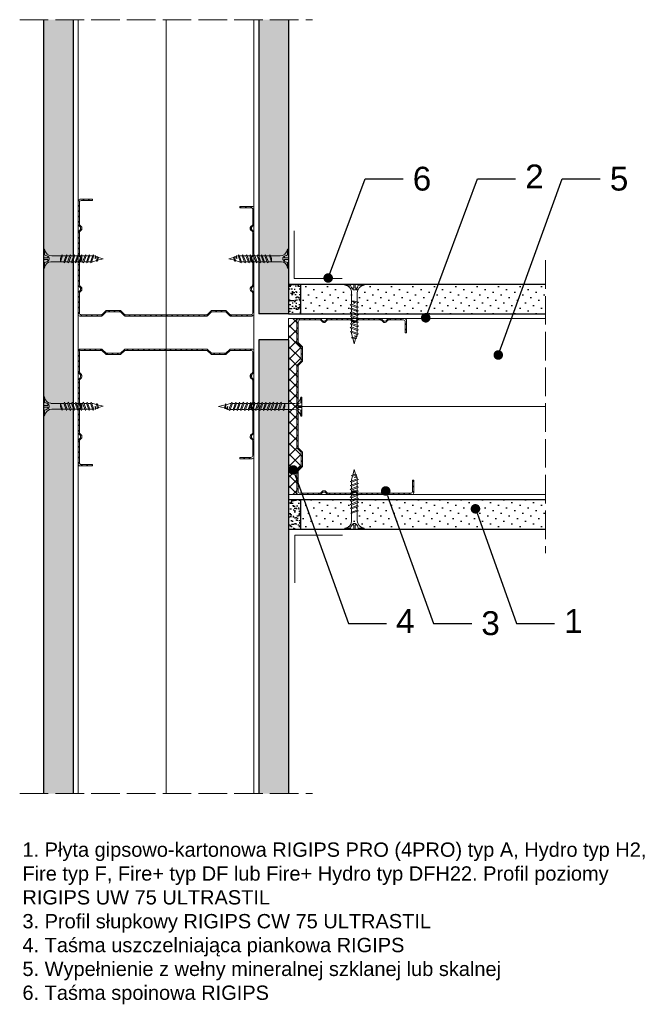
# Model space of a CAD drawing. Header units: millimetres. Extents: x 1655 to 2818, y 1257 to 1691.
# Tile 2 of 3: x 2084 to 2346, y 1278 to 1691. Entities that reach past the tile are written whole.
import ezdxf
from ezdxf import colors
from ezdxf.entities.mleader import LeaderData, LeaderLine
from ezdxf.math import Vec2, Vec3

# ---------------------------------------------------------------- set-up
doc = ezdxf.new("R2010")
doc.units = ezdxf.units.MM
doc.linetypes.add('ACAD_ISO02W100', pattern=[15, 12, -3])
for name, color, linetype, lineweight in [('_ISOVER WELNA', 7, 'BATTING', 9), ('_RIGIPS AKCESORIA', 7, 'Continuous', 18), ('_RIGIPS G-K', 7, 'Continuous', 25), ('_RIGIPS PROFIL', 7, 'Continuous', 18), ('KRESKOWANIE', 7, 'Continuous', 9), ('OPISY', 7, 'Continuous', 9), ('PRZERYWANA', 7, 'ACAD_ISO02W100', 9)]:
    doc.layers.add(name, color=color, linetype=linetype, lineweight=lineweight)
doc.styles.get("Standard").update_dxf_attribs({"font": 'arial.ttf'})
doc.linetypes.add('BATTING', pattern='A,0.00254,-2.54,[134,ltypeshp.shx,S=2.54,R=0,X=-2.54,Y=0],-5.08,[134,ltypeshp.shx,S=2.54,R=180,X=2.54,Y=0],-2.54', length=10.16254)

# ---------------------------------------------------------------- blocks, each defined once
blk = doc.blocks.new('TN 25')
at = {"layer": '_RIGIPS AKCESORIA'}
for p, q in [((0, -0.84), (0, 7.16)), ((0, 7.16), (0.46, 7.16)), ((0.46, 4.78), (0, 4.78)), ((0.46, 7.16), (0.46, 4.78)), ((1.77, 3.5), (1.77, 4.2)), ((3.02, 4.46), (8.47, 4.46)), ((7.12, 4.46), (7.12, 3.18)), ((8.03, 2.01), (7.12, 4.46)), ((8.47, 4.46), (8.79, 5)), ((9.61, 1.51), (8.47, 4.46)), ((8.79, 5), (9.93, 2.01)), ((9, 4.46), (10.1, 4.46)), ((10.1, 4.46), (10.41, 5)), ((11.23, 1.51), (10.1, 4.46)), ((10.41, 5), (11.56, 2.01)), ((10.62, 4.46), (11.67, 4.46)), ((11.67, 4.46), (11.99, 5)), ((12.81, 1.51), (11.67, 4.46)), ((11.99, 5), (13.14, 2.01)), ((12.2, 4.46), (13.21, 4.46)), ((13.21, 4.46), (13.52, 5)), ((14.34, 1.51), (13.21, 4.46)), ((13.52, 5), (14.67, 2.01)), ((13.73, 4.46), (14.8, 4.46)), ((14.8, 4.46), (15.12, 5)), ((15.94, 1.51), (14.8, 4.46)), ((15.12, 5), (16.26, 2.01)), ((15.33, 4.46), (16.42, 4.46)), ((16.42, 4.46), (16.73, 5)), ((17.55, 1.51), (16.42, 4.46)), ((16.73, 5), (17.88, 2.01)), ((16.94, 4.46), (17.99, 4.46)), ((17.99, 4.46), (18.31, 5)), ((19.13, 1.51), (17.99, 4.46)), ((18.31, 5), (19.45, 2.01)), ((18.52, 4.46), (19.68, 4.46)), ((19.68, 4.46), (20, 5)), ((20.82, 1.51), (19.68, 4.46)), ((20, 5), (21.14, 2.01)), ((20.21, 4.46), (20.7, 4.46)), ((20.7, 4.46), (22.28, 3.98)), ((22.28, 3.98), (22.56, 4.37)), ((22.56, 4.37), (23.03, 2.71)), ((0, 3.5), (1.77, 3.5)), ((0, 2.83), (1.77, 2.83)), ((0.46, 1.64), (0, 1.64)), ((0.46, -0.84), (0.46, 1.64)), ((1.77, 2.83), (1.77, 2.18)), ((7.49, 2.01), (3.55, 2.01)), ((7.12, 3.18), (7.65, 1.53)), ((7.65, 1.53), (8.03, 2.01)), ((9.41, 2.01), (8.03, 2.01)), ((9.93, 2.01), (9.61, 1.51)), ((11.04, 2.01), (9.93, 2.01)), ((11.56, 2.01), (11.23, 1.51)), ((12.61, 2.01), (11.56, 2.01)), ((13.14, 2.01), (12.81, 1.51)), ((14.15, 2.01), (13.14, 2.01)), ((14.67, 2.01), (14.34, 1.51)), ((15.74, 2.01), (14.67, 2.01)), ((16.26, 2.01), (15.94, 1.51)), ((17.36, 2.01), (16.26, 2.01)), ((17.88, 2.01), (17.55, 1.51)), ((18.93, 2.01), (17.88, 2.01)), ((19.45, 2.01), (19.13, 1.51)), ((19.45, 2.01), (20.62, 2.01)), ((21.14, 2.01), (20.82, 1.51)), ((21.14, 2.01), (21.81, 2.12)), ((21.85, 1.83), (21.67, 3.28)), ((21.67, 3.28), (22.14, 2.4)), ((22.14, 2.4), (21.85, 1.83)), ((22.7, 2.36), (22.14, 2.4)), ((22.7, 2.36), (22.28, 3.98)), ((23.03, 2.71), (22.7, 2.36)), ((22.71, 3.85), (25, 3.24)), ((25, 3.24), (23.03, 2.71)), ((0, -0.84), (0.46, -0.84))]:
    blk.add_line(p, q, dxfattribs=at)
for centre, major_axis, ratio, start_param, end_param in [((3.09, 7.67), (0.17, 3.2), 0.826134, 1.773653, 3.180586), ((-0.04, 0.9), (0, 3.93), 0.848176, -0.720942, -0.151112), ((3.37, -1.57), (0.28, 3.57), 0.832181, 0.035984, 1.430787), ((-2.73, 15.91), (0, 14.76), 0.848176, 3.399396, 3.475072), ((0.59, 4.62), (0, 2.81), 0.848176, 3.475072, 3.862535), ((1.66, 3.18), (0, 0.895), 0.848176, -1.552777, -0.720942), ((1.66, 3.18), (0, 0.895), 0.848176, 3.862535, 4.730408)]:
    blk.add_ellipse(centre, major_axis=major_axis, ratio=ratio, start_param=start_param, end_param=end_param, dxfattribs=at)
blk = doc.blocks.new('CW 75 ULTRASTIL')
h = blk.add_hatch()
h.set_pattern_fill('ANSI31', color=256, scale=0.5, style=0)
h.paths.add_polyline_path([(106.07, 103.31, -0.414214), (106.87, 104.11), (115.19, 104.11, -0.198912), (115.55, 103.96), (116.25, 103.25, 0.198912), (116.61, 103.11), (117.19, 103.11, 0.198912), (117.55, 103.25), (118.25, 103.96, -0.198912), (118.61, 104.11), (127.89, 104.11, -0.198912), (128.25, 103.96), (128.95, 103.25, 0.198912), (129.31, 103.11), (129.89, 103.11, 0.198912), (130.25, 103.25), (130.95, 103.96, -0.198912), (131.31, 104.11), (140.59, 104.11, -0.198912), (140.95, 103.96), (141.65, 103.25, 0.198912), (142.01, 103.11), (142.59, 103.11, 0.198912), (142.95, 103.25), (143.65, 103.96, -0.198912), (144.01, 104.11), (153.17, 104.11, -0.414214), (153.97, 103.31), (153.97, 98.66), (154.52, 98.66), (154.52, 103.86, 0.414214), (153.72, 104.66), (144.01, 104.66, 0.198912), (143.65, 104.51), (142.95, 103.8, -0.198912), (142.59, 103.66), (142.01, 103.66, -0.198912), (141.65, 103.8), (140.95, 104.51, 0.198912), (140.59, 104.66), (131.31, 104.66, 0.198912), (130.95, 104.51), (130.25, 103.8, -0.198912), (129.89, 103.66), (129.31, 103.66, -0.198912), (128.95, 103.8), (128.25, 104.51, 0.198912), (127.89, 104.66), (118.61, 104.66, 0.198912), (118.25, 104.51), (117.55, 103.8, -0.198912), (117.19, 103.66), (116.61, 103.66, -0.198912), (116.25, 103.8), (115.55, 104.51, 0.198912), (115.19, 104.66), (106.32, 104.66, 0.414214), (105.52, 103.86), (105.52, 94.86, 0.198912), (105.67, 94.51), (107.17, 93, -0.198912), (107.32, 92.65), (107.32, 87.06, -0.198912), (107.17, 86.71), (105.67, 85.2, 0.198912), (105.52, 84.85), (105.52, 50.66, 0.198912), (105.67, 50.31), (107.17, 48.8, -0.198912), (107.32, 48.45), (107.32, 42.86, -0.198912), (107.17, 42.51), (105.67, 41, 0.198912), (105.52, 40.65), (105.52, 31.66, 0.414214), (106.32, 30.86), (115.19, 30.86, 0.198912), (115.55, 31), (116.25, 31.71, -0.198912), (116.61, 31.86), (117.19, 31.86, -0.198912), (117.55, 31.71), (118.25, 31, 0.198912), (118.61, 30.86), (127.89, 30.86, 0.198912), (128.25, 31), (128.95, 31.71, -0.198912), (129.31, 31.86), (129.89, 31.86, -0.198912), (130.25, 31.71), (130.95, 31, 0.198912), (131.31, 30.86), (140.59, 30.86, 0.198912), (140.95, 31), (141.65, 31.71, -0.198912), (142.01, 31.86), (142.59, 31.86, -0.198912), (142.95, 31.71), (143.65, 31, 0.198912), (144.01, 30.86), (150.72, 30.86, 0.414214), (151.52, 31.66), (151.52, 36.86), (150.97, 36.86), (150.97, 32.21, -0.414214), (150.17, 31.41), (144.01, 31.41, -0.198912), (143.65, 31.55), (142.95, 32.26, 0.198912), (142.59, 32.41), (142.01, 32.41, 0.198912), (141.65, 32.26), (140.95, 31.55, -0.198912), (140.59, 31.41), (131.31, 31.41, -0.198912), (130.95, 31.55), (130.25, 32.26, 0.198912), (129.89, 32.41), (129.31, 32.41, 0.198912), (128.95, 32.26), (128.25, 31.55, -0.198912), (127.89, 31.41), (118.61, 31.41, -0.198912), (118.25, 31.55), (117.55, 32.26, 0.198912), (117.19, 32.41), (116.61, 32.41, 0.198912), (116.25, 32.26), (115.55, 31.55, -0.198912), (115.19, 31.41), (106.87, 31.41, -0.414214), (106.07, 32.21), (106.07, 40.65, -0.198912), (106.22, 41), (107.72, 42.51, 0.198912), (107.87, 42.86), (107.87, 48.45, 0.198912), (107.72, 48.8), (106.22, 50.31, -0.198912), (106.07, 50.66), (106.07, 84.85, -0.198912), (106.22, 85.2), (107.72, 86.71, 0.198912), (107.87, 87.06), (107.87, 92.65, 0.198912), (107.72, 93), (106.22, 94.51, -0.198912), (106.07, 94.86)])
at = {"layer": '_RIGIPS PROFIL'}
for p, q in [((105.52, 103.86), (105.52, 94.86)), ((106.07, 103.31), (106.07, 94.86)), ((115.19, 104.66), (106.32, 104.66)), ((115.19, 104.11), (106.87, 104.11)), ((115.55, 104.51), (116.25, 103.8)), ((115.55, 103.96), (116.25, 103.25)), ((117.19, 103.66), (116.61, 103.66)), ((118.25, 104.51), (117.55, 103.8)), ((118.25, 103.96), (117.55, 103.25)), ((127.89, 104.66), (118.61, 104.66)), ((127.89, 104.11), (118.61, 104.11)), ((128.25, 104.51), (128.95, 103.8)), ((128.25, 103.96), (128.95, 103.25)), ((129.89, 103.66), (129.31, 103.66)), ((130.95, 104.51), (130.25, 103.8)), ((130.95, 103.96), (130.25, 103.25)), ((131.31, 104.66), (140.59, 104.66)), ((131.31, 104.11), (140.59, 104.11)), ((140.95, 104.51), (141.65, 103.8)), ((140.95, 103.96), (141.65, 103.25)), ((142.59, 103.66), (142.01, 103.66)), ((143.65, 104.51), (142.95, 103.8)), ((143.65, 103.96), (142.95, 103.25)), ((153.72, 104.66), (144.01, 104.66)), ((153.17, 104.11), (144.01, 104.11)), ((153.97, 98.66), (153.97, 103.31)), ((154.52, 98.66), (154.52, 103.86)), ((117.19, 103.11), (116.61, 103.11)), ((129.89, 103.11), (129.31, 103.11)), ((142.59, 103.11), (142.01, 103.11)), ((153.97, 98.66), (154.52, 98.66)), ((107.17, 93), (105.67, 94.51)), ((107.72, 93), (106.22, 94.51)), ((107.32, 92.65), (107.32, 87.06)), ((107.87, 92.65), (107.87, 87.06)), ((105.52, 84.85), (105.52, 50.66)), ((107.17, 86.71), (105.67, 85.2)), ((106.07, 84.85), (106.07, 50.66)), ((107.72, 86.71), (106.22, 85.2)), ((107.17, 48.8), (105.67, 50.31)), ((107.72, 48.8), (106.22, 50.31)), ((107.32, 42.86), (107.32, 48.45)), ((107.87, 42.86), (107.87, 48.45)), ((107.17, 42.51), (105.67, 41)), ((107.72, 42.51), (106.22, 41)), ((105.52, 31.66), (105.52, 40.65)), ((106.07, 32.21), (106.07, 40.65)), ((150.97, 36.86), (150.97, 32.21)), ((150.97, 36.86), (151.52, 36.86)), ((151.52, 36.86), (151.52, 31.66)), ((115.19, 30.86), (106.32, 30.86)), ((115.19, 31.41), (106.87, 31.41)), ((115.55, 31.55), (116.25, 32.26)), ((115.55, 31), (116.25, 31.71)), ((117.19, 32.41), (116.61, 32.41)), ((117.19, 31.86), (116.61, 31.86)), ((118.25, 31.55), (117.55, 32.26)), ((118.25, 31), (117.55, 31.71)), ((127.89, 31.41), (118.61, 31.41)), ((127.89, 30.86), (118.61, 30.86)), ((128.25, 31.55), (128.95, 32.26)), ((128.25, 31), (128.95, 31.71)), ((129.89, 32.41), (129.31, 32.41)), ((129.89, 31.86), (129.31, 31.86)), ((130.95, 31.55), (130.25, 32.26)), ((130.95, 31), (130.25, 31.71)), ((131.31, 31.41), (140.59, 31.41)), ((131.31, 30.86), (140.59, 30.86)), ((140.95, 31.55), (141.65, 32.26)), ((140.95, 31), (141.65, 31.71)), ((142.59, 32.41), (142.01, 32.41)), ((142.59, 31.86), (142.01, 31.86)), ((143.65, 31.55), (142.95, 32.26)), ((143.65, 31), (142.95, 31.71)), ((150.17, 31.41), (144.01, 31.41)), ((150.72, 30.86), (144.01, 30.86))]:
    blk.add_line(p, q, dxfattribs=at)
for centre, radius, start, end in [((106.32, 103.86), 0.8, 90, 180), ((106.87, 103.31), 0.8, 90, 180), ((115.19, 104.16), 0.5, 45, 90), ((115.19, 103.61), 0.5, 45, 90), ((116.61, 104.16), 0.5, 225, 270), ((117.19, 104.16), 0.5, 270, 315), ((118.61, 104.16), 0.5, 90, 135), ((118.61, 103.61), 0.5, 90, 135), ((127.89, 104.16), 0.5, 45, 90), ((127.89, 103.61), 0.5, 45, 90), ((129.31, 104.16), 0.5, 225, 270), ((129.89, 104.16), 0.5, 270, 315), ((131.31, 104.16), 0.5, 90, 135), ((131.31, 103.61), 0.5, 90, 135), ((140.59, 104.16), 0.5, 45, 90), ((140.59, 103.61), 0.5, 45, 90), ((142.01, 104.16), 0.5, 225, 270), ((142.59, 104.16), 0.5, 270, 315), ((144.01, 104.16), 0.5, 90, 135), ((144.01, 103.61), 0.5, 90, 135), ((153.17, 103.31), 0.8, 0, 90), ((153.72, 103.86), 0.8, 0, 90), ((116.61, 103.61), 0.5, 225, 270), ((117.19, 103.61), 0.5, 270, 315), ((129.31, 103.61), 0.5, 225, 270), ((129.89, 103.61), 0.5, 270, 315), ((142.01, 103.61), 0.5, 225, 270), ((142.59, 103.61), 0.5, 270, 315), ((106.02, 94.86), 0.5, 180, 225), ((106.57, 94.86), 0.5, 180, 225), ((106.82, 92.65), 0.5, 0, 45), ((107.37, 92.65), 0.5, 0, 45), ((106.82, 87.06), 0.5, 315, 0), ((107.37, 87.06), 0.5, 315, 0), ((106.02, 84.85), 0.5, 135, 180), ((106.57, 84.85), 0.5, 135, 180), ((106.02, 50.66), 0.5, 180, 225), ((106.57, 50.66), 0.5, 180, 225), ((106.82, 48.45), 0.5, 0, 45), ((107.37, 48.45), 0.5, 0, 45), ((106.82, 42.86), 0.5, 315, 0), ((107.37, 42.86), 0.5, 315, 0), ((106.02, 40.65), 0.5, 135, 180), ((106.57, 40.65), 0.5, 135, 180), ((106.32, 31.66), 0.8, 180, 270), ((106.87, 32.21), 0.8, 180, 270), ((115.19, 31.91), 0.5, 270, 315), ((115.19, 31.36), 0.5, 270, 315), ((116.61, 31.91), 0.5, 90, 135), ((116.61, 31.36), 0.5, 90, 135), ((117.19, 31.91), 0.5, 45, 90), ((117.19, 31.36), 0.5, 45, 90), ((118.61, 31.91), 0.5, 225, 270), ((118.61, 31.36), 0.5, 225, 270), ((127.89, 31.91), 0.5, 270, 315), ((127.89, 31.36), 0.5, 270, 315), ((129.31, 31.91), 0.5, 90, 135), ((129.31, 31.36), 0.5, 90, 135), ((129.89, 31.91), 0.5, 45, 90), ((129.89, 31.36), 0.5, 45, 90), ((131.31, 31.91), 0.5, 225, 270), ((131.31, 31.36), 0.5, 225, 270), ((140.59, 31.91), 0.5, 270, 315), ((140.59, 31.36), 0.5, 270, 315), ((142.01, 31.91), 0.5, 90, 135), ((142.01, 31.36), 0.5, 90, 135), ((142.59, 31.91), 0.5, 45, 90), ((142.59, 31.36), 0.5, 45, 90), ((144.01, 31.91), 0.5, 225, 270), ((144.01, 31.36), 0.5, 225, 270), ((150.17, 32.21), 0.8, 270, 0), ((150.72, 31.66), 0.8, 270, 0)]:
    blk.add_arc(centre, radius, start, end, dxfattribs=at)
blk = doc.blocks.new('TN 35')
at = {"layer": '_RIGIPS AKCESORIA'}
for p, q in [((0, -0.84), (0, 7.16)), ((0, 7.16), (0.46, 7.16)), ((0.46, 4.78), (0, 4.78)), ((0.46, 7.16), (0.46, 4.78)), ((1.77, 3.5), (1.77, 4.2)), ((3.02, 4.46), (8.47, 4.46)), ((7.12, 4.46), (7.12, 3.18)), ((8.03, 2.01), (7.12, 4.46)), ((8.47, 4.46), (8.79, 5)), ((9.61, 1.51), (8.47, 4.46)), ((8.79, 5), (9.93, 2.01)), ((9, 4.46), (10.1, 4.46)), ((10.1, 4.46), (10.41, 5)), ((11.23, 1.51), (10.1, 4.46)), ((10.41, 5), (11.56, 2.01)), ((10.62, 4.46), (11.67, 4.46)), ((11.67, 4.46), (11.99, 5)), ((12.81, 1.51), (11.67, 4.46)), ((11.99, 5), (13.14, 2.01)), ((12.2, 4.46), (13.21, 4.46)), ((13.21, 4.46), (13.52, 5)), ((14.34, 1.51), (13.21, 4.46)), ((13.52, 5), (14.67, 2.01)), ((13.73, 4.46), (14.8, 4.46)), ((14.8, 4.46), (15.12, 5)), ((15.94, 1.51), (14.8, 4.46)), ((15.12, 5), (16.26, 2.01)), ((15.33, 4.46), (16.42, 4.46)), ((16.42, 4.46), (16.73, 5)), ((17.55, 1.51), (16.42, 4.46)), ((16.73, 5), (17.88, 2.01)), ((16.94, 4.46), (17.99, 4.46)), ((17.99, 4.46), (18.31, 5)), ((19.13, 1.51), (17.99, 4.46)), ((18.31, 5), (19.45, 2.01)), ((18.52, 4.46), (19.57, 4.46)), ((19.57, 4.46), (19.88, 5)), ((20.7, 1.51), (19.57, 4.46)), ((19.88, 5), (21.03, 2.01)), ((20.09, 4.46), (21.14, 4.46)), ((21.14, 4.46), (21.46, 5)), ((22.28, 1.51), (21.14, 4.46)), ((21.46, 5), (22.6, 2.01)), ((21.67, 4.46), (22.72, 4.46)), ((22.72, 4.46), (23.03, 5)), ((23.85, 1.51), (22.72, 4.46)), ((23.03, 5), (24.18, 2.01)), ((23.24, 4.46), (24.29, 4.46)), ((24.29, 4.46), (24.61, 5)), ((25.43, 1.51), (24.29, 4.46)), ((24.61, 5), (25.75, 2.01)), ((24.81, 4.46), (25.87, 4.46)), ((25.87, 4.46), (26.18, 5)), ((27, 1.51), (25.87, 4.46)), ((26.18, 5), (27.33, 2.01)), ((26.39, 4.46), (27.44, 4.46)), ((27.44, 4.46), (27.76, 5)), ((28.58, 1.51), (27.44, 4.46)), ((27.76, 5), (28.9, 2.01)), ((27.96, 4.46), (29.13, 4.46)), ((29.13, 4.46), (29.45, 5)), ((30.27, 1.51), (29.13, 4.46)), ((29.45, 5), (30.59, 2.01)), ((29.65, 4.46), (30.15, 4.46)), ((30.15, 4.46), (31.73, 3.98)), ((31.73, 3.98), (32.01, 4.37)), ((32.01, 4.37), (32.48, 2.71)), ((0, 3.5), (1.77, 3.5)), ((0, 2.83), (1.77, 2.83)), ((0.46, 1.64), (0, 1.64)), ((0.46, -0.84), (0.46, 1.64)), ((1.77, 2.83), (1.77, 2.18)), ((7.49, 2.01), (3.55, 2.01)), ((7.12, 3.18), (7.65, 1.53)), ((7.65, 1.53), (8.03, 2.01)), ((9.41, 2.01), (8.03, 2.01)), ((9.93, 2.01), (9.61, 1.51)), ((11.04, 2.01), (9.93, 2.01)), ((11.56, 2.01), (11.23, 1.51)), ((12.61, 2.01), (11.56, 2.01)), ((13.14, 2.01), (12.81, 1.51)), ((14.15, 2.01), (13.14, 2.01)), ((14.67, 2.01), (14.34, 1.51)), ((15.74, 2.01), (14.67, 2.01)), ((16.26, 2.01), (15.94, 1.51)), ((17.36, 2.01), (16.26, 2.01)), ((17.88, 2.01), (17.55, 1.51)), ((18.93, 2.01), (17.84, 2.01)), ((19.45, 2.01), (19.13, 1.51)), ((20.51, 2.01), (19.41, 2.01)), ((21.03, 2.01), (20.7, 1.51)), ((22.08, 2.01), (20.99, 2.01)), ((22.6, 2.01), (22.28, 1.51)), ((23.66, 2.01), (22.56, 2.01)), ((24.18, 2.01), (23.85, 1.51)), ((25.23, 2.01), (24.14, 2.01)), ((25.75, 2.01), (25.43, 1.51)), ((26.81, 2.01), (25.71, 2.01)), ((27.33, 2.01), (27, 1.51)), ((28.38, 2.01), (27.33, 2.01)), ((28.9, 2.01), (28.58, 1.51)), ((28.9, 2.01), (30.07, 2.01)), ((30.59, 2.01), (30.27, 1.51)), ((30.59, 2.01), (31.26, 2.12)), ((31.3, 1.83), (31.12, 3.28)), ((31.12, 3.28), (31.59, 2.4)), ((31.59, 2.4), (31.3, 1.83)), ((32.15, 2.36), (31.59, 2.4)), ((32.15, 2.36), (31.73, 3.98)), ((32.48, 2.71), (32.15, 2.36)), ((32.16, 3.85), (35, 3.24)), ((35, 3.24), (32.48, 2.71)), ((0, -0.84), (0.46, -0.84))]:
    blk.add_line(p, q, dxfattribs=at)
for centre, major_axis, ratio, start_param, end_param in [((3.09, 7.67), (0.17, 3.2), 0.826134, 1.773653, 3.180586), ((-0.04, 0.9), (0, 3.93), 0.848176, -0.720942, -0.151112), ((3.37, -1.57), (0.28, 3.57), 0.832181, 0.035984, 1.430787), ((-2.73, 15.91), (0, 14.76), 0.848176, 3.399396, 3.475072), ((0.59, 4.62), (0, 2.81), 0.848176, 3.475072, 3.862535), ((1.66, 3.18), (0, 0.895), 0.848176, -1.552777, -0.720942), ((1.66, 3.18), (0, 0.895), 0.848176, 3.862535, 4.730408)]:
    blk.add_ellipse(centre, major_axis=major_axis, ratio=ratio, start_param=start_param, end_param=end_param, dxfattribs=at)
blk = doc.blocks.new('_Dot')
at = {"color": 0, "linetype": 'ByBlock', "lineweight": -2}
blk.add_line((-0.5, 0), (-1, 0), dxfattribs=at)
at = {"color": 0, "linetype": 'ByBlock', "const_width": 0.5}
blk.add_lwpolyline([(-0.25, 0, 1), (0.25, 0, 1)], format="xyb", close=True, dxfattribs=at)

msp = doc.modelspace()

# ---------------------------------------------------------------- hatches: boundary and pattern name
at = {"layer": '_RIGIPS G-K'}
h = msp.add_hatch(dxfattribs=at)
h.set_pattern_fill('DOTS', color=256, scale=2, angle=45, style=0)
h.set_pattern_definition([(45, (193.4048, 0), (-1.122532, 3.367596), [0, -3.175])])
h.paths.add_polyline_path([(2106.94, 1691.17), (2094.44, 1691.17), (2094.44, 1366.56), (2106.94, 1366.56)])
h = msp.add_hatch(dxfattribs=at)
h.set_pattern_fill('DOTS', color=256, scale=2, angle=45, style=0)
h.set_pattern_definition([(45, (283.7048, 0), (-1.122532, 3.367596), [0, -3.175])])
h.paths.add_polyline_path([(2184.74, 1567.76), (2197.24, 1567.76), (2197.24, 1691.17), (2184.74, 1691.17)])
h.paths.add_polyline_path([(2197.24, 1556.86), (2184.74, 1556.86), (2184.74, 1366.56), (2197.24, 1366.56)])
h = msp.add_hatch(dxfattribs=at)
h.set_pattern_fill('AR-SAND', color=256, scale=0.05, style=0)
h.set_pattern_definition([(37.5, (195.2048, 0.9), (-0.0800016, 2.4470662), [0, -1.9304, 0, -2.159, 0, -2.06375]), (7.5, (195.2048, 0.9), (2.2476164, 3.5841255), [0, -1.0414, 0, -1.7399, 0, -0.66675]), (327.5, (193.6427, 0.9), (3.9549619, 0.007186), [0, -0.635, 0, -2.286, 0, -2.9845]), (317.5, (193.6427, 0.9), (3.8177823, 1.1146466), [0, -0.3175, 0, -1.4986, 0, -1.7145])])
h.paths.add_polyline_path([(2202.24, 1580.26), (2197.24, 1580.26), (2197.24, 1567.76), (2202.24, 1567.76)])
h = msp.add_hatch(dxfattribs=at)
h.set_pattern_fill('DOTS', color=256, scale=2, angle=45, style=0)
h.set_pattern_definition([(45, (195.2048, 0.9), (-1.122532, 3.367596), [0, -3.175])])
h.paths.add_polyline_path([(2305.04, 1580.26), (2202.24, 1580.26), (2202.24, 1567.76), (2305.04, 1567.76)])
h = msp.add_hatch(dxfattribs=at)
h.set_pattern_fill('AR-SAND', color=256, scale=0.05, style=0)
h.set_pattern_definition([(37.5, (195.2048, -0.9), (-0.0800016, 2.4470662), [0, -1.9304, 0, -2.159, 0, -2.06375]), (7.5, (195.2048, -0.9), (2.2476164, 3.5841255), [0, -1.0414, 0, -1.7399, 0, -0.66675]), (327.5, (193.6427, -0.9), (3.9549619, 0.007186), [0, -0.635, 0, -2.286, 0, -2.9845]), (317.5, (193.6427, -0.9), (3.8177823, 1.1146466), [0, -0.3175, 0, -1.4986, 0, -1.7145])])
h.paths.add_polyline_path([(2202.24, 1489.96), (2197.24, 1489.96), (2197.24, 1477.46), (2202.24, 1477.46)])
h = msp.add_hatch(dxfattribs=at)
h.set_pattern_fill('DOTS', color=256, scale=2, angle=45, style=0)
h.set_pattern_definition([(45, (195.2048, -0.9), (-1.122532, 3.367596), [0, -3.175])])
h.paths.add_polyline_path([(2305.04, 1489.96), (2202.24, 1489.96), (2202.24, 1477.46), (2305.04, 1477.46)])
at = {"layer": 'KRESKOWANIE'}
h = msp.add_hatch(dxfattribs=at)
h.set_pattern_fill('ANSI37', color=256, style=0)
h.set_pattern_definition([(45, (195.2048, 0), (-2.245064, 2.245064), []), (135, (195.2048, 0), (-2.245064, -2.245064), [])])
h.paths.add_polyline_path([(2200.74, 1545.96, -0.198912), (2200.89, 1546.31), (2202.4, 1547.82, 0.198912), (2202.54, 1548.17), (2202.54, 1553.76, 0.198912), (2202.4, 1554.11), (2200.89, 1555.62, -0.198912), (2200.74, 1555.97), (2200.74, 1564.96, -0.414214), (2201.54, 1565.76), (2197.24, 1565.76), (2197.24, 1491.96), (2201.54, 1491.96, -0.414214), (2200.74, 1492.76), (2200.74, 1501.76, -0.198912), (2200.89, 1502.11), (2202.4, 1503.62, 0.198912), (2202.54, 1503.97), (2202.54, 1509.56, 0.198912), (2202.4, 1509.91), (2200.89, 1511.42, -0.198912), (2200.74, 1511.77)])

# ---------------------------------------------------------------- linework, layer by layer
at = {"layer": '_ISOVER WELNA', "ltscale": 3.6}
for p, q in [((2145.84, 1691.17), (2145.84, 1366.56)), ((2305.04, 1528.86), (2201.29, 1528.86))]:
    msp.add_line(p, q, dxfattribs=at)
at = {"layer": '_RIGIPS AKCESORIA'}
for points in [[(2199.66, 1602.56), (2199.66, 1582.56), (2219.66, 1582.56)], [(2199.92, 1454.92), (2199.92, 1474.92), (2219.92, 1474.92)]]:
    msp.add_lwpolyline(points, dxfattribs=at)
at = {"layer": '_RIGIPS G-K'}
for p, q in [((2094.44, 1691.17), (2094.44, 1366.56)), ((2106.94, 1691.17), (2106.94, 1366.56)), ((2184.74, 1691.17), (2184.74, 1567.76)), ((2197.24, 1691.17), (2197.24, 1567.76)), ((2197.24, 1580.26), (2305.04, 1580.26)), ((2202.24, 1580.26), (2202.24, 1567.76)), ((2197.24, 1567.76), (2184.74, 1567.76)), ((2197.24, 1567.76), (2305.04, 1567.76)), ((2197.24, 1556.86), (2184.74, 1556.86)), ((2184.74, 1556.86), (2184.74, 1366.56)), ((2197.24, 1556.86), (2197.24, 1366.56)), ((2197.24, 1489.96), (2305.04, 1489.96)), ((2202.24, 1489.96), (2202.24, 1477.46)), ((2197.24, 1477.46), (2305.04, 1477.46))]:
    msp.add_line(p, q, dxfattribs=at)
at = {"layer": '_RIGIPS PROFIL'}
for p, q in [((2108.94, 1691.17), (2108.94, 1366.56)), ((2182.74, 1691.17), (2182.74, 1366.56)), ((2201.54, 1565.76), (2305.04, 1565.76)), ((2201.54, 1491.96), (2305.04, 1491.96))]:
    msp.add_line(p, q, dxfattribs=at)
at = {"layer": 'KRESKOWANIE'}
for p, q in [((2197.24, 1565.76), (2201.54, 1565.76)), ((2197.24, 1556.86), (2197.24, 1565.76)), ((2201.54, 1491.96), (2197.24, 1491.96))]:
    msp.add_line(p, q, dxfattribs=at)
at = {"layer": 'PRZERYWANA'}
for p, q in [((2084.44, 1691.17), (2207.24, 1691.17)), ((2084.44, 1691.17), (2182.24, 1691.17)), ((2305.04, 1590.26), (2305.04, 1467.46)), ((2084.44, 1366.56), (2207.24, 1366.56))]:
    msp.add_line(p, q, dxfattribs=at)

# ---------------------------------------------------------------- block references
at = {"layer": '_RIGIPS AKCESORIA', "xscale": -1}
for p, rotation in [((2094.44, 1594.11), 180), ((2228.06, 1580.26), 90)]:
    msp.add_blockref('TN 25', p, dxfattribs=dict(at, rotation=rotation))
at = {"layer": '_RIGIPS AKCESORIA'}
for p, rotation in [((2197.24, 1594.11), 180), ((2228.06, 1477.46), 90)]:
    msp.add_blockref('TN 25', p, dxfattribs=dict(at, rotation=rotation))
msp.add_blockref('TN 25', (2094.44, 1525.78), dxfattribs=at)
at = {"layer": '_RIGIPS AKCESORIA', "xscale": -1}
msp.add_blockref('TN 35', (2202.84, 1525.7), dxfattribs=at)
at = {"layer": '_RIGIPS PROFIL', "rotation": 90}
msp.add_blockref('CW 75 ULTRASTIL', (2213.6, 1461.34), dxfattribs=at)
at = {"layer": '_RIGIPS PROFIL', "xscale": -1}
for p, rotation in [((2095.22, 1596.62), 180), ((2213.6, 1658.54), 90)]:
    msp.add_blockref('CW 75 ULTRASTIL', p, dxfattribs=dict(at, rotation=rotation))

# ---------------------------------------------------------------- texts
at = {"insert": (2085.6, 1346.03), "char_height": 6, "width": 261.9182, "attachment_point": 1}
msp.add_mtext('1. Płyta gipsowo-kartonowa RIGIPS PRO (4PRO) typ A, Hydro typ H2, Fire typ F, Fire+ typ DF lub Fire+ Hydro typ DFH22. Profil poziomy RIGIPS UW 75 ULTRASTIL\\P3. Profil słupkowy RIGIPS CW 75 ULTRASTIL\\P4. Taśma uszczelniająca piankowa RIGIPS\\P5. Wypełnienie z wełny mineralnej szklanej lub skalnej\\P6. Taśma spoinowa RIGIPS', dxfattribs=at)

# ---------------------------------------------------------------- leaders
at = {"layer": 'OPISY'}
ml = msp.add_multileader_mtext('Standard', dxfattribs=at)
ml.set_content('6', color=256)
ml.set_leader_properties()
ml.set_arrow_properties(name='DOT')
ml.build(insert=Vec2(0, 0))
ctx = ml.context
ctx.base_point, ctx.char_height, ctx.landing_gap_size, ctx.plane_origin = Vec3(2245.34, 1624.4), 10, 4, Vec3(2052.76, 1768.06)
notes = []
notes.append((ctx, [(0, (1, 1, 0), (2229.34, 1624.4), (1, 0), 16, [(0, [(2213.86, 1582.82)], 0, [])])]))
ctx.mtext.insert, ctx.mtext.flow_direction = Vec3(2249.34, 1629.49), 5
ml = msp.add_multileader_mtext('Standard', dxfattribs=at)
ml.set_content('2', color=256)
ml.set_leader_properties()
ml.set_arrow_properties(name='DOT')
ml.build(insert=Vec2(0, 0))
ctx = ml.context
ctx.base_point, ctx.char_height, ctx.landing_gap_size, ctx.plane_origin = Vec3(2292.5, 1624.4), 10, 4, Vec3(2099.91, 1768.06)
notes.append((ctx, [(0, (1, 1, 0), (2276.5, 1624.4), (1, 0), 16, [(0, [(2254.79, 1566.12)], 0, [])])]))
ctx.mtext.insert, ctx.mtext.flow_direction = Vec3(2296.5, 1630.4), 5
ml = msp.add_multileader_mtext('Standard', dxfattribs=at)
ml.set_content('5', color=256)
ml.set_leader_properties()
ml.set_arrow_properties(name='DOT')
ml.build(insert=Vec2(0, 0))
ctx = ml.context
ctx.base_point, ctx.char_height, ctx.landing_gap_size, ctx.plane_origin = Vec3(2328.02, 1624.4), 10, 4, Vec3(2135.43, 1768.06)
notes.append((ctx, [(0, (1, 1, 0), (2312.02, 1624.4), (1, 0), 16, [(0, [(2285.23, 1550.52)], 0, [])])]))
ctx.mtext.insert, ctx.mtext.flow_direction = Vec3(2332.02, 1629.49), 5
ml = msp.add_multileader_mtext('Standard', dxfattribs=at)
ml.set_content('4', color=256)
ml.set_leader_properties()
ml.set_arrow_properties(name='DOT')
ml.build(insert=Vec2(0, 0))
ctx = ml.context
ctx.base_point, ctx.char_height, ctx.landing_gap_size, ctx.plane_origin = Vec3(2238.32, 1437.94), 10, 4, Vec3(2045.73, 1294.28)
notes.append((ctx, [(0, (1, 1, 0), (2222.32, 1437.94), (1, 0), 16, [(0, [(2199.22, 1502.29)], 0, [])])]))
ctx.mtext.insert, ctx.mtext.flow_direction = Vec3(2242.32, 1443.94), 5
ml = msp.add_multileader_mtext('Standard', dxfattribs=at)
ml.set_content('3', color=256)
ml.set_leader_properties()
ml.set_arrow_properties(name='DOT')
ml.build(insert=Vec2(0, 0))
ctx = ml.context
ctx.base_point, ctx.char_height, ctx.landing_gap_size, ctx.plane_origin = Vec3(2274.09, 1437.94), 10, 4, Vec3(2081.5, 1294.28)
notes.append((ctx, [(0, (1, 1, 0), (2258.09, 1437.94), (1, 0), 16, [(0, [(2238.01, 1493.48)], 0, [])])]))
ctx.mtext.insert, ctx.mtext.flow_direction = Vec3(2278.09, 1443.03), 5
ml = msp.add_multileader_mtext('Standard', dxfattribs=at)
ml.set_content('1', color=256)
ml.set_leader_properties()
ml.set_arrow_properties(name='DOT')
ml.build(insert=Vec2(0, 0))
ctx = ml.context
ctx.base_point, ctx.char_height, ctx.landing_gap_size, ctx.plane_origin = Vec3(2308.86, 1437.94), 10, 4, Vec3(2116.27, 1294.28)
notes.append((ctx, [(0, (1, 1, 0), (2292.86, 1437.94), (1, 0), 16, [(0, [(2275.65, 1485.99)], 0, [])])]))
ctx.mtext.insert, ctx.mtext.flow_direction = Vec3(2312.86, 1443.94), 5
for ctx, leaders in notes:
    for number, flags, end, landing, length, lines in leaders:
        leader = LeaderData()
        leader.index, (leader.has_last_leader_line, leader.has_dogleg_vector, leader.attachment_direction) = number, flags
        leader.last_leader_point, leader.dogleg_vector, leader.dogleg_length = Vec3(end), Vec3(landing), length
        for number, points, colour, breaks in lines:
            line = LeaderLine()
            line.index, line.vertices, line.color, line.breaks = number, Vec3.list(points), colors.encode_raw_color(colour), breaks
            leader.lines.append(line)
        ctx.leaders.append(leader)

doc.saveas('drawing.dxf')
